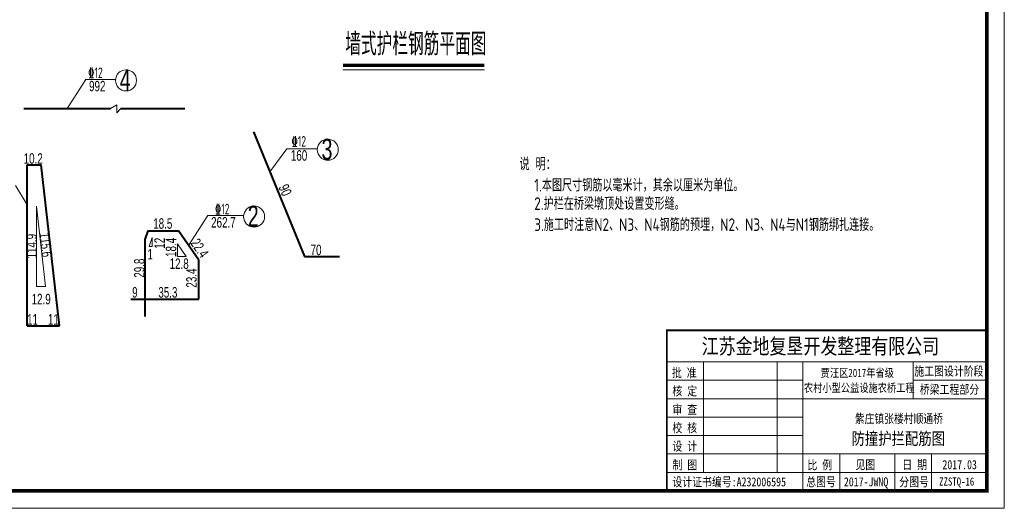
# Model space of a CAD drawing. Header units: inches. Extents: x 112594 to 193184, y 44995 to 116598.
# Tile 50 of 153: x 142438 to 143845, y 70534 to 71232. Entities that reach past the tile are written whole.
import ezdxf

# ---------------------------------------------------------------- set-up
doc = ezdxf.new("R2010")
doc.units = ezdxf.units.IN
doc.header["$MEASUREMENT"] = 0
doc.linetypes.add('CENTER', pattern=[50.8, 31.75, -6.35, 6.35, -6.35])
doc.layers.get('0').update_dxf_attribs({"lineweight": 15})
for name, color, linetype in [('1', 7, 'Continuous'), ('TK', 7, 'Continuous'), ('配筋2', 2, 'Continuous')]:
    doc.layers.add(name, color=color, linetype=linetype)
for name, color, linetype, lineweight in [('2', 5, 'CENTER', 18), ('BM1', 7, 'Continuous', 15), ('文字', 7, 'Continuous', 20), ('标注', 7, 'Continuous', 18), ('粗线', 1, 'Continuous', 40)]:
    doc.layers.add(name, color=color, linetype=linetype, lineweight=lineweight)
doc.styles.add('hz-e', font='hztxt_e.shx', dxfattribs={"width": 0.75, "bigfont": 'hztxt.shx'})
doc.styles.add('HZTXT', font='tssdeng.shx', dxfattribs={"width": 0.75, "bigfont": 'hztxt.shx'})
doc.styles.add('TSSD_Dimension', font='Tssdeng.shx', dxfattribs={"width": 0.7, "bigfont": 'hztxt.shx'})
doc.styles.add('图框', font='SIMFANG.TTF', dxfattribs={"width": 0.8, "height": 4})

msp = doc.modelspace()

# ---------------------------------------------------------------- linework, layer by layer
for p, q in [((142506.2242, 71105.17334), (142532.61523, 71146.54469)), ((142531.75015, 71146.54469), (142575.31075, 71146.54469)), ((142532.61523, 71146.54469), (142575.31075, 71146.54469)), ((142576.89214, 71110.30243), (142568.26416, 71105.17334)), ((142576.89214, 71110.30243), (142576.89214, 71098.84768)), ((142576.89214, 71098.84768), (142582.8619, 71105.17334)), ((142795.89212, 71014.60725), (142820.09838, 71047.58185)), ((142820.09838, 71047.58185), (142863.65898, 71047.58185)), ((142820.96346, 71047.58185), (142863.65898, 71047.58185)), ((142432.42575, 70994.93674), (142448.79025, 70967.47985)), ((142462.3572, 70850.68591), (142462.3572, 70965.58591)), ((142475.2572, 70850.68591), (142462.3572, 70965.58591)), ((142679.66238, 70909.38137), (142707.03472, 70952.12415)), ((142707.03472, 70952.12415), (142758.28736, 70952.12415)), ((142627.59305, 70920.6797), (142623.13779, 70908.11466)), ((142627.59305, 70920.6797), (142627.59305, 70908.11466)), ((142676.34502, 70893.8566), (142663.84241, 70911.86037)), ((142663.84241, 70911.86037), (142663.84241, 70893.8566)), ((142623.13779, 70908.11466), (142627.59305, 70908.11466)), ((142676.34502, 70893.8566), (142663.84241, 70893.8566)), ((142462.3572, 70850.68591), (142475.2572, 70850.68591)), ((141723.84056, 70534.30494), (143845.25472, 70534.30494))]:
    msp.add_line(p, q)
at = {"layer": '2', "color": 7, "linetype": 'Continuous'}
for centre in [(142590.24381, 71145.12913), (142878.59203, 71046.1663), (142773.22042, 70950.7086)]:
    msp.add_circle(centre, 15, dxfattribs=at)
at = {"layer": 'BM1', "linetype": 'Continuous'}
msp.add_line((143845.25472, 72034.45647), (143845.25472, 70534.30494), dxfattribs=at)
at = {"layer": 'BM1', "color": 0, "linetype": 'Continuous'}
for p, q in [((143845.25472, 72019.30343), (143845.25472, 70534.30494)), ((143845.25472, 72019.30343), (143845.25472, 70534.30494)), ((143845.25472, 72019.30343), (143845.25472, 70534.30494)), ((143845.25472, 72019.30343), (143845.25472, 70534.30494)), ((143845.25472, 72019.30343), (143845.25472, 70534.30494)), ((143362.93497, 70788.33901), (143820.25727, 70788.33901)), ((143362.93497, 70788.33901), (143362.93497, 70559.30239)), ((143362.93497, 70559.30239), (143362.93497, 70788.33901)), ((143362.93497, 70743.28263), (143820.25727, 70743.28263)), ((143415.50075, 70585.58528), (143415.50075, 70743.28263)), ((143520.63232, 70743.28263), (143520.63232, 70585.58528)), ((143557.42837, 70743.28263), (143557.42837, 70559.30239)), ((143715.12571, 70690.71685), (143715.12571, 70743.28263)), ((143362.93497, 70716.99974), (143557.42837, 70716.99974)), ((143715.12571, 70716.99974), (143820.25727, 70716.99974)), ((143362.93497, 70690.71685), (143820.25727, 70690.71685)), ((143362.93497, 70664.43395), (143557.42837, 70664.43395)), ((143362.93497, 70638.15106), (143557.42837, 70638.15106)), ((143362.93497, 70611.86817), (143820.25727, 70611.86817)), ((143609.99415, 70611.86817), (143609.99415, 70559.30239)), ((143688.84282, 70611.86817), (143688.84282, 70559.30239)), ((143741.4086, 70611.86817), (143741.4086, 70585.58528)), ((143741.4086, 70559.30239), (143741.4086, 70611.86817)), ((143362.93497, 70585.58528), (143820.25727, 70585.58528))]:
    msp.add_line(p, q, dxfattribs=at)
at = {"layer": 'BM1', "color": 0, "linetype": 'Continuous', "const_width": 4.99949}
msp.add_lwpolyline([(141807.76261, 70559.30239), (141807.76261, 71994.30598), (143820.25727, 71994.30598), (143820.25727, 70559.30239)], close=True, dxfattribs=at)
at = {"layer": 'BM1', "color": 0, "linetype": 'Continuous', "const_width": 2.62829}
msp.add_lwpolyline([(143820.25727, 70788.33901), (143362.93497, 70788.33901), (143362.93497, 70559.30239)], dxfattribs=at)
at = {"layer": '标注'}
msp.add_line((142900.05756, 71160.22465), (143102.32891, 71160.22465), dxfattribs=at)
at = {"layer": '标注', "const_width": 4.8}
msp.add_lwpolyline([(142900.05756, 71166.80343), (143102.32891, 71166.80343)], dxfattribs=at)
at = {"layer": '粗线'}
for p, q in [((142444.18423, 71105.17334), (142568.26416, 71105.17334)), ((142582.8619, 71105.17334), (142674.09674, 71105.17334)), ((142772.45405, 71071.91109), (142845.40453, 70893.55419)), ((142448.79025, 70794.71803), (142448.79025, 71024.51803)), ((142448.79025, 71024.51803), (142469.19025, 71024.51803)), ((142494.99025, 70794.71803), (142469.19025, 71024.51803)), ((142621.57228, 70930.41989), (142617.11702, 70917.85485)), ((142621.57228, 70930.41989), (142665.0523, 70930.41989)), ((142694.27246, 70888.34286), (142665.0523, 70930.41989)), ((142617.11702, 70917.85485), (142617.11702, 70807.8714)), ((142694.27246, 70832.93995), (142694.27246, 70888.34286)), ((142845.40453, 70893.55419), (142895.07303, 70893.55419)), ((142597.16105, 70832.93995), (142694.27246, 70832.93995)), ((142448.79025, 70794.71803), (142494.99025, 70794.71803))]:
    msp.add_line(p, q, dxfattribs=at)

# ---------------------------------------------------------------- texts
at = {"style": 'hz-e', "width": 0.7}
for s, height, p in [('4', 30, (142581.23939, 71130.72178)), ('992', 15, (142537.42229, 71129.44094)), ('3', 30, (142869.58761, 71031.75895)), ('10.2', 15, (142443.96025, 71026.15372)), ('160', 15, (142825.77052, 71030.47811)), ('2', 30, (142764.216, 70936.30125)), ('18.5', 15, (142629.07958, 70933.30432)), ('262.7', 15, (142711.84177, 70935.02041)), ('70', 15, (142853.94936, 70895.64634)), ('1', 15, (142620.95145, 70889.44727)), ('12.8', 15, (142652.49719, 70875.94791)), ('12.9', 15, (142455.3072, 70825.42788)), ('9', 15, (142598.9833, 70835.03209)), ('35.3', 15, (142636.39442, 70835.03209)), ('11', 15, (142448.79025, 70796.44046)), ('11', 15, (142478.61386, 70796.44046))]:
    msp.add_text(s, height=height, dxfattribs=at).set_placement(p)
for s, rotation, p in [('90', 292.53504423, (142807.76762, 70992.91059)), ('114.9', 90, (142462.72911, 70890.88591)), ('115.6', 276.40586023, (142466.35276, 70927.10287)), ('12', 90, (142645.74201, 70904.87855)), ('18.4', 90, (142661.98017, 70893.07799)), ('22.4', 304.77783137, (142681.57463, 70912.6295)), ('29.8', 90, (142616.82516, 70863.44463)), ('23.4', 90, (142691.19685, 70849.23175))]:
    msp.add_text(s, height=15, rotation=rotation, dxfattribs=at).set_placement(p)
at = {"layer": '1', "color": 7, "linetype": 'Continuous', "style": '图框', "width": 0.8}
for s, height, p in [('江苏金地复垦开发整理有限公司 ', 22.2060519, (143412.83876, 70754.58252)), ('批 准', 12.95353, (143370.2947, 70721.44895)), ('贾汪区2017年省级', 11.775937, (143582.78487, 70721.61612)), ('农村小型公益设施农桥工程', 11.7759366, (143558.9236, 70700.31219)), ('核 定', 12.95353, (143370.95612, 70695.30202)), ('审 查', 12.95353, (143370.95612, 70669.01913)), ('校 核', 12.95353, (143370.95612, 70642.73624)), ('设 计', 12.95353, (143370.95612, 70616.45334)), ('制 图', 12.95353, (143371.12661, 70589.80666)), ('比 例', 12.95353, (143563.83677, 70589.66772)), ('见图', 12.95353, (143632.49711, 70590.12882)), ('日 期', 12.95353, (143699.49235, 70590.12882)), ('2017.03', 12.95353, (143756.78801, 70590.12882)), ('设计证书编号:A232006595 ', 12.9535303, (143370.96443, 70565.56728)), ('总图号', 12.95353, (143562.1345, 70565.64399)), ('2017-JWNQ', 12.95353, (143616.00861, 70565.64399)), ('分图号', 12.95353, (143695.13765, 70565.64399))]:
    msp.add_text(s, height=height, dxfattribs=at).set_placement(p)
at = {"layer": '1', "color": 7, "linetype": 'Continuous', "char_height": 12.95353, "width": 107.590874, "attachment_point": 5, "style": '图框'}
for s, insert in [('施工图设计阶段', (143766.12724, 70729.37434)), ('桥梁工程部分', (143766.88669, 70703.3301))]:
    msp.add_mtext(s, dxfattribs=dict(at, insert=insert))
at = {"layer": 'BM1', "color": 0, "linetype": 'Continuous', "style": '图框', "width": 0.8}
msp.add_text('ZZSTQ-16', height=11.5, dxfattribs=at).set_placement((143752.19048, 70566.75474))
at = {"layer": 'TK', "lineweight": 0, "style": '图框', "width": 0.8}
for s, height, p in [('紫庄镇张楼村顺通桥', 12.496922, (143631.5949, 70655.9399)), ('防撞护拦配筋图', 17.495691, (143626.91885, 70625.11212))]:
    msp.add_text(s, height=height, dxfattribs=at).set_placement(p)
at = {"layer": '文字', "color": 0, "style": 'hz-e', "width": 0.7}
msp.add_text('墙式护栏钢筋平面图', height=32.0112, dxfattribs=at).set_placement((142903.54617, 71180.905))
at = {"layer": '标注', "style": 'HZTXT', "width": 0.8}
for s, p in [('说 明：', (143152.392, 71016.77263)), ('1.本图尺寸钢筋以毫米计，其余以厘米为单位。', (143173.56, 70986.5319)), ('2.护栏在桥梁墩顶处设置变形缝。', (143173.56, 70960.2069)), ('3.施工时注意N2、N3、N4钢筋的预埋，N2、N3、N4与N1钢筋绑扎连接。', (143173.56, 70930.13863))]:
    msp.add_text(s, height=18, dxfattribs=at).set_placement(p)
at = {"layer": '配筋2', "color": 2, "style": 'TSSD_Dimension', "width": 0.7}
for p in [(142536.11835, 71148.53123), (142826.69531, 71050.66378), (142388.84141, 70999.41518), (142717.31715, 70954.01607)]:
    msp.add_text('%%13212', height=15, rotation=0.00001699, dxfattribs=at).set_placement(p)

doc.saveas('drawing.dxf')
